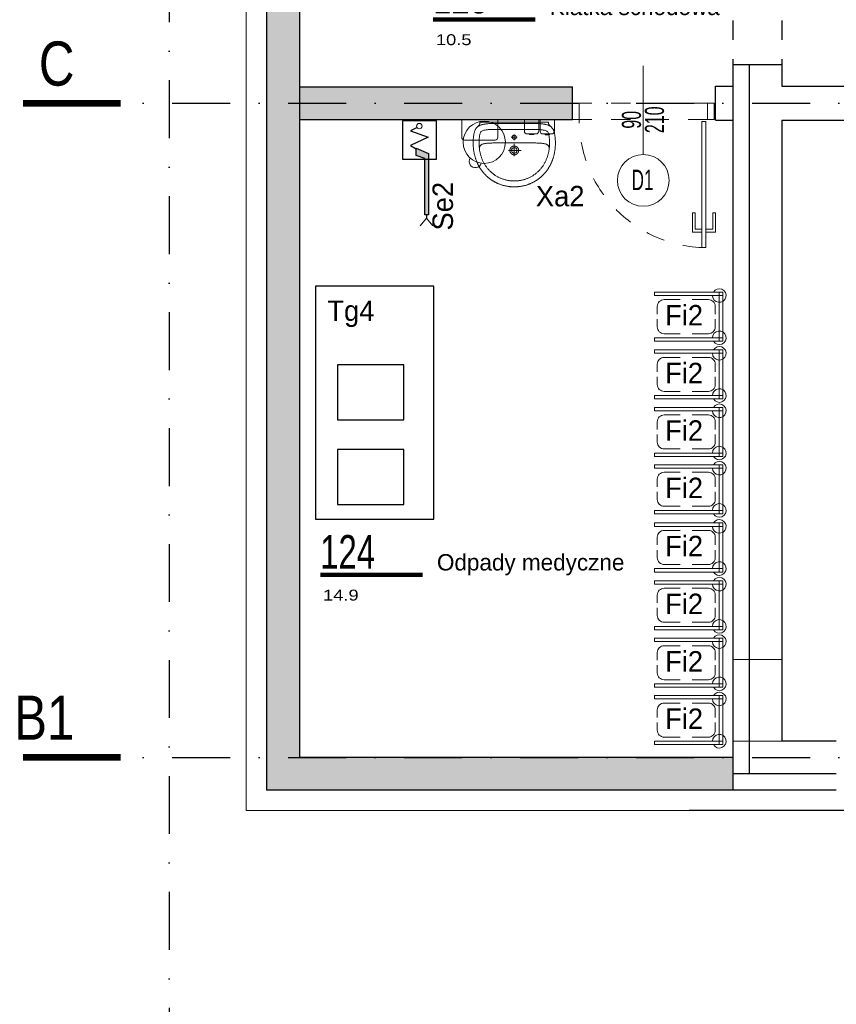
# Model space of a CAD drawing. Header units: millimetres. Extents: x 14495 to 271441, y -21035 to 2232.
# Tile 130 of 227: x 82246 to 82845, y 134 to 856. Entities that reach past the tile are written whole.
import ezdxf
from ezdxf.enums import TextEntityAlignment as Align

# ---------------------------------------------------------------- set-up
doc = ezdxf.new("R2010")
doc.units = ezdxf.units.MM
doc.linetypes.add('DASHDOT', pattern=[1, 0.5, -0.25, 0, -0.25])
doc.linetypes.add('DASHED', pattern=[28.222222, 14.111111, -14.111111])
for name, color, linetype in [('-- TECH  SYMBOLE', 1, 'Continuous'), ('_1_cienkie', 251, 'Continuous'), ('a-cienka', 8, 'Continuous'), ('A-POW-NR', 1, 'Continuous'), ('a_HATCH', 9, 'Continuous'), ('A_OSIE', 252, 'DASHDOT'), ('A_PROJEKTOWANE', 3, 'Continuous'), ('TECH Sprzęt', 1, 'Continuous')]:
    doc.layers.add(name, color=color, linetype=linetype)
for name, color, linetype, lineweight in [('03', 2, 'Continuous', 13), ('A_ARMATURA', 2, 'Continuous', 5), ('A_L_CIENKA', 251, 'Continuous', 5), ('A_Stolarka_drzwi', 1, 'Continuous', 9), ('M_drzwi', 1, 'Continuous', 5)]:
    doc.layers.add(name, color=color, linetype=linetype, lineweight=lineweight)
doc.layers.add('A-POW', color=2, linetype='Continuous', plot=False)
doc.styles.add('arial-tab', font='arial.ttf')
doc.styles.add('ARIAL1_2', font='arial.ttf', dxfattribs={"width": 1.2})
doc.styles.add('arialce', font='ARIALN.TTF')
doc.styles.add('cent', font='swissel.ttf')
doc.styles.add('cg', font='GOTHIC.TTF')
doc.styles.add('ROMANS', font='romans', dxfattribs={"width": 0.6})
doc.styles.add('switz721ltexbt', font='swissel.ttf')

# ---------------------------------------------------------------- blocks, each defined once
blk = doc.blocks.new('OSS2')
at = {"linetype": 'Continuous', "const_width": 5}
blk.add_lwpolyline([(-71.57, 0), (0, 0)], dxfattribs=at)
at = {"style": 'cent'}
blk.add_attdef('01', (-80.01, 12.93), '', height=32.4, dxfattribs=at)
blk = doc.blocks.new('DRZWI Z OSCIEZNICA NIEOKALAJACA 90')
at = {"linetype": 'DASHED'}
for p, q in [((-12, 5), (-12, 99)), ((0, 5), (0, 99))]:
    blk.add_line(p, q, dxfattribs=at)
at = {"ltscale": 0.05}
blk.add_line((-39.5, 52), (25.59, 52), dxfattribs=at)
for points in [[(-12, 99), (-12, 104), (0, 104), (0, 99)], [(93.91, 9.01), (1.43, 9.01), (1.43, 6.01), (93.91, 6.01)], [(-12, 0), (-12, 5), (0, 5), (0, 0)]]:
    blk.add_lwpolyline(points, close=True)
for points in [[(82.48, 9.01), (82.48, 16.01), (68.48, 16.01), (68.48, 14.01), (80.48, 14.01), (80.48, 9.01)], [(82.48, 6.01), (82.48, -0.99), (68.48, -0.99), (68.48, 1.01), (80.48, 1.01), (80.48, 6.01)]]:
    blk.add_lwpolyline(points)
at = {"linetype": 'DASHED'}
blk.add_arc((0, 5), 94, 2.44751, 90, dxfattribs=at)
blk = doc.blocks.new('POW')
at = {"const_width": 5}
blk.add_lwpolyline([(125.3, 0), (0, 0)], dxfattribs=at)
at = {"style": 'switz721ltexbt'}
blk.add_attdef('001', (-1.8, 12.3), '', height=41.2, dxfattribs=at)
blk = doc.blocks.new('SSCVCFDSS')
blk.add_line((0, 50.02), (0, 0))
blk.add_circle((0, -19), 19)
at = {"style": 'ROMANS', "text_generation_flag": 4, "width": 0.6}
blk.add_attdef('FD1-8', text='', height=13, rotation=270, dxfattribs=at).set_placement((6.15, 55.19), align=Align.RIGHT)
for tag, p in [('90', (-8.71, 25.47)), ('200', (8.16, 25.47))]:
    blk.add_attdef(tag, text='', height=13, rotation=270, dxfattribs=at).set_placement(p, align=Align.MIDDLE)
blk.add_attdef('AL6C', text='', height=13, dxfattribs=at).set_placement((-0.56, -18.64), align=Align.MIDDLE)
blk = doc.blocks.new('UM')
blk.add_line((-1.45, -10.99), (-1.45, -10.99))
for points in [[(-26.6, -3.18), (-26.24, -2.73), (-25.93, -2.33), (-25.65, -1.94), (-25.43, -1.54), (-25.26, -1.1), (-25.15, -0.6), (-25.12, 0), (0, 0), (25.12, 0), (25.16, -0.59), (25.29, -1.09), (25.48, -1.53), (25.73, -1.93), (26.03, -2.32), (26.37, -2.73), (26.73, -3.17)], [(2.24, -11.07), (-2.12, -11.07)], [(0.07, -13.2), (0.06, -8.97)], [(25.71, -19.02), (25.67, -18.75), (25.61, -18.49), (25.54, -18.24), (25.46, -18), (25.37, -17.78), (25.26, -17.56), (25.14, -17.36), (25, -17.16), (24.84, -16.98), (24.65, -16.8), (24.45, -16.64), (24.22, -16.48), (23.96, -16.34), (23.67, -16.2), (23.36, -16.08), (23.01, -15.96), (22.63, -15.86), (22.22, -15.76), (21.77, -15.67), (21.28, -15.59), (20.75, -15.52), (20.18, -15.45), (19.57, -15.4), (18.92, -15.35), (18.21, -15.31), (17.46, -15.28), (16.67, -15.25), (15.81, -15.23), (14.91, -15.22), (13.95, -15.22), (0.07, -15.22), (-13.82, -15.22), (-14.77, -15.23), (-15.68, -15.24), (-16.53, -15.26), (-17.33, -15.28), (-18.08, -15.31), (-18.78, -15.35), (-19.43, -15.4), (-20.04, -15.46), (-20.61, -15.52), (-21.14, -15.59), (-21.63, -15.67), (-22.08, -15.76), (-22.49, -15.86), (-22.87, -15.97), (-23.21, -16.08), (-23.53, -16.21), (-23.81, -16.35), (-24.07, -16.49), (-24.3, -16.64), (-24.51, -16.81), (-24.69, -16.98), (-24.85, -17.17), (-24.99, -17.36), (-25.11, -17.57), (-25.22, -17.78), (-25.31, -18.01), (-25.39, -18.25), (-25.46, -18.5), (-25.52, -18.76), (-25.56, -19.03)], [(-4.14, -20.69), (5.07, -20.69)], [(0.07, -24.9), (0.07, -15.85)]]:
    blk.add_lwpolyline(points)
for points in [[(-30.11, -15.23), (-30.11, -15.71), (-30.1, -16.2), (-30.08, -16.68), (-30.06, -17.16), (-30.04, -17.64), (-30, -18.11), (-29.97, -18.58), (-29.92, -19.05), (-29.87, -19.52), (-29.82, -19.98), (-29.76, -20.44), (-29.69, -20.9), (-29.62, -21.35), (-29.54, -21.81), (-29.46, -22.25), (-29.38, -22.7), (-29.28, -23.14), (-29.18, -23.58), (-29.08, -24.02), (-28.97, -24.45), (-28.86, -24.88), (-28.74, -25.31), (-28.62, -25.73), (-28.49, -26.15), (-28.35, -26.57), (-28.22, -26.98), (-28.07, -27.39), (-27.92, -27.8), (-27.77, -28.21), (-27.61, -28.61), (-27.45, -29), (-27.28, -29.4), (-27.11, -29.79), (-26.93, -30.17), (-26.75, -30.56), (-26.56, -30.94), (-26.37, -31.31), (-26.18, -31.68), (-25.98, -32.05), (-25.77, -32.42), (-25.56, -32.78), (-25.35, -33.14), (-25.13, -33.49), (-24.91, -33.84), (-24.69, -34.19), (-24.46, -34.53), (-24.22, -34.87), (-23.99, -35.2), (-23.74, -35.54), (-23.5, -35.86), (-23.25, -36.19), (-22.99, -36.5), (-22.74, -36.82), (-22.47, -37.13), (-22.21, -37.44), (-21.94, -37.74), (-21.67, -38.04), (-21.39, -38.33), (-21.11, -38.62), (-20.83, -38.91), (-20.54, -39.19), (-20.25, -39.47), (-19.95, -39.74), (-19.65, -40.01), (-19.35, -40.28), (-19.05, -40.54), (-18.74, -40.8), (-18.43, -41.05), (-18.11, -41.29), (-17.8, -41.54), (-17.47, -41.78), (-17.15, -42.01), (-16.82, -42.24), (-16.49, -42.46), (-16.16, -42.68), (-15.82, -42.9), (-15.48, -43.11), (-15.14, -43.32), (-14.79, -43.52), (-14.45, -43.72), (-14.09, -43.91), (-13.74, -44.09), (-13.38, -44.28), (-13.02, -44.45), (-12.66, -44.63), (-12.3, -44.8), (-11.93, -44.96), (-11.56, -45.12), (-11.19, -45.27), (-10.82, -45.42), (-10.44, -45.56), (-10.06, -45.7), (-9.68, -45.83), (-9.29, -45.96), (-8.91, -46.08), (-8.52, -46.2), (-8.13, -46.31), (-7.74, -46.42), (-7.34, -46.52), (-6.95, -46.62), (-6.55, -46.71), (-6.15, -46.79), (-5.74, -46.87), (-5.34, -46.95), (-4.93, -47.02), (-4.52, -47.08), (-4.11, -47.14), (-3.7, -47.2), (-3.29, -47.24), (-2.87, -47.29), (-2.46, -47.32), (-2.04, -47.35), (-1.62, -47.38), (-1.2, -47.4), (-0.78, -47.41), (-0.35, -47.42), (0.07, -47.42), (0.07, -47.42), (0.5, -47.42), (0.92, -47.41), (1.35, -47.4), (1.77, -47.38), (2.19, -47.35), (2.61, -47.32), (3.02, -47.28), (3.44, -47.24), (3.85, -47.19), (4.26, -47.14), (4.67, -47.08), (5.08, -47.02), (5.49, -46.95), (5.89, -46.87), (6.29, -46.79), (6.69, -46.71), (7.09, -46.61), (7.49, -46.52), (7.88, -46.42), (8.28, -46.31), (8.67, -46.2), (9.06, -46.08), (9.44, -45.96), (9.82, -45.83), (10.21, -45.7), (10.59, -45.56), (10.96, -45.41), (11.34, -45.27), (11.71, -45.11), (12.08, -44.96), (12.44, -44.79), (12.81, -44.62), (13.17, -44.45), (13.53, -44.27), (13.89, -44.09), (14.24, -43.9), (14.59, -43.71), (14.94, -43.51), (15.28, -43.31), (15.63, -43.11), (15.97, -42.9), (16.3, -42.68), (16.64, -42.46), (16.97, -42.24), (17.3, -42.01), (17.62, -41.77), (17.94, -41.53), (18.26, -41.29), (18.57, -41.04), (18.88, -40.79), (19.19, -40.53), (19.5, -40.27), (19.8, -40.01), (20.1, -39.74), (20.39, -39.47), (20.68, -39.19), (20.97, -38.91), (21.25, -38.62), (21.53, -38.33), (21.81, -38.03), (22.08, -37.74), (22.35, -37.43), (22.62, -37.13), (22.88, -36.81), (23.14, -36.5), (23.39, -36.18), (23.64, -35.86), (23.89, -35.53), (24.13, -35.2), (24.37, -34.86), (24.6, -34.52), (24.83, -34.18), (25.06, -33.84), (25.28, -33.48), (25.5, -33.13), (25.71, -32.77), (25.92, -32.41), (26.12, -32.05), (26.32, -31.68), (26.52, -31.31), (26.71, -30.93), (26.89, -30.55), (27.07, -30.17), (27.25, -29.78), (27.42, -29.39), (27.59, -29), (27.75, -28.6), (27.91, -28.2), (28.06, -27.79), (28.21, -27.39), (28.36, -26.98), (28.5, -26.56), (28.63, -26.15), (28.76, -25.72), (28.88, -25.3), (29, -24.87), (29.11, -24.44), (29.22, -24.01), (29.33, -23.57), (29.42, -23.14), (29.52, -22.69), (29.6, -22.25), (29.69, -21.8), (29.76, -21.35), (29.83, -20.89), (29.9, -20.44), (29.96, -19.98), (30.01, -19.51), (30.06, -19.05), (30.11, -18.58), (30.14, -18.11), (30.18, -17.63), (30.2, -17.15), (30.22, -16.67), (30.24, -16.19), (30.25, -15.71), (30.25, -15.22), (30.25, -15.22), (30.24, -14.77), (30.22, -14.2), (30.2, -13.56), (30.16, -12.89), (30.13, -12.23), (30.09, -11.6), (30.04, -11.07), (30, -10.66), (29.93, -10.11), (29.85, -9.59), (29.76, -9.08), (29.67, -8.58), (29.57, -8.11), (29.47, -7.65), (29.35, -7.21), (29.22, -6.79), (29.08, -6.39), (28.93, -6), (28.76, -5.63), (28.58, -5.27), (28.38, -4.93), (28.16, -4.61), (27.93, -4.3), (27.68, -4.01), (27.41, -3.73), (27.12, -3.47), (26.8, -3.22), (26.46, -2.99), (26.1, -2.77), (25.72, -2.56), (25.31, -2.37), (24.87, -2.19), (24.4, -2.03), (23.91, -1.88), (23.38, -1.74), (22.83, -1.62), (22.83, -1.62), (22.38, -1.53), (21.92, -1.44), (21.44, -1.36), (20.95, -1.28), (20.44, -1.2), (19.92, -1.14), (19.38, -1.08), (18.83, -1.04), (18.27, -1), (17.7, -0.98), (17.13, -0.98), (0.07, -0.98), (-16.99, -0.98), (-17.57, -0.99), (-18.14, -1.01), (-18.7, -1.04), (-19.24, -1.09), (-19.78, -1.14), (-20.3, -1.21), (-20.81, -1.28), (-21.31, -1.36), (-21.79, -1.44), (-22.25, -1.53), (-22.69, -1.62), (-23.25, -1.75), (-23.77, -1.88), (-24.27, -2.03), (-24.73, -2.2), (-25.17, -2.38), (-25.58, -2.57), (-25.97, -2.77), (-26.33, -2.99), (-26.66, -3.23), (-26.98, -3.47), (-27.27, -3.74), (-27.54, -4.01), (-27.79, -4.31), (-28.03, -4.62), (-28.24, -4.94), (-28.44, -5.28), (-28.62, -5.63), (-28.79, -6.01), (-28.94, -6.4), (-29.08, -6.8), (-29.21, -7.22), (-29.33, -7.66), (-29.44, -8.12), (-29.54, -8.59), (-29.63, -9.08), (-29.71, -9.59), (-29.79, -10.12), (-29.86, -10.67), (-29.86, -10.67), (-29.9, -11.08), (-29.95, -11.61), (-29.99, -12.23), (-30.02, -12.9), (-30.06, -13.57), (-30.08, -14.21), (-30.1, -14.77)], [(-25.76, -16.8), (-25.72, -17.37), (-25.67, -17.94), (-25.62, -18.5), (-25.56, -19.06), (-25.49, -19.62), (-25.42, -20.18), (-25.34, -20.74), (-25.25, -21.3), (-25.15, -21.8), (-25.03, -22.3), (-24.92, -22.79), (-24.79, -23.27), (-24.66, -23.75), (-24.53, -24.22), (-24.39, -24.7), (-24.24, -25.17), (-24.08, -25.63), (-23.92, -26.1), (-23.75, -26.57), (-23.57, -27.04), (-23.38, -27.51), (-23.19, -27.99), (-22.94, -28.5), (-22.68, -29.01), (-22.42, -29.51), (-22.16, -30), (-21.88, -30.49), (-21.6, -30.98), (-21.31, -31.48), (-21.31, -31.48), (-21, -31.92), (-20.69, -32.36), (-20.38, -32.79), (-20.06, -33.21), (-19.74, -33.62), (-19.41, -34.03), (-19.07, -34.42), (-18.73, -34.82), (-18.37, -35.21), (-18.01, -35.6), (-17.64, -35.98), (-17.25, -36.37), (-16.85, -36.72), (-16.44, -37.07), (-16.03, -37.41), (-15.62, -37.74), (-15.2, -38.07), (-14.77, -38.39), (-14.34, -38.71), (-13.89, -39), (-13.44, -39.28), (-12.99, -39.54), (-12.55, -39.8), (-12.1, -40.05), (-11.65, -40.28), (-11.19, -40.51), (-10.73, -40.74), (-10.26, -40.95), (-9.79, -41.16), (-9.3, -41.37), (-8.81, -41.57), (-8.28, -41.74), (-7.77, -41.9), (-7.25, -42.05), (-6.73, -42.2), (-6.21, -42.34), (-5.68, -42.47), (-5.14, -42.6), (-4.63, -42.68), (-4.12, -42.76), (-3.62, -42.83), (-3.12, -42.89), (-2.62, -42.94), (-2.13, -42.99), (-1.63, -43.02), (-1.13, -43.05), (-0.63, -43.07), (-0.13, -43.08), (0.38, -43.09), (0.89, -43.09), (1.41, -43.08), (1.97, -43.03), (2.53, -42.98), (3.08, -42.92), (3.63, -42.85), (4.18, -42.77), (4.73, -42.69), (5.29, -42.6), (5.81, -42.47), (6.33, -42.34), (6.84, -42.2), (7.34, -42.06), (7.83, -41.91), (8.32, -41.75), (8.81, -41.58), (9.3, -41.4), (9.79, -41.21), (10.27, -41.01), (10.76, -40.81), (11.26, -40.59), (11.73, -40.34), (12.2, -40.08), (12.66, -39.82), (13.12, -39.56), (13.58, -39.28), (14.03, -39), (14.48, -38.71), (14.91, -38.39), (15.33, -38.07), (15.74, -37.75), (16.14, -37.42), (16.54, -37.09), (16.92, -36.75), (17.3, -36.41), (17.68, -36.05), (18.05, -35.69), (18.42, -35.32), (18.78, -34.94), (19.15, -34.55), (19.5, -34.12), (19.84, -33.69), (20.17, -33.26), (20.5, -32.82), (20.82, -32.38), (21.14, -31.93), (21.45, -31.47), (21.72, -31.02), (21.98, -30.56), (22.23, -30.11), (22.47, -29.66), (22.71, -29.21), (22.93, -28.75), (23.15, -28.29), (23.36, -27.83), (23.56, -27.37), (23.76, -26.89), (23.95, -26.42), (24.14, -25.93), (24.33, -25.43), (24.47, -24.96), (24.61, -24.49), (24.74, -24.01), (24.86, -23.54), (24.98, -23.07), (25.09, -22.59), (25.2, -22.11), (25.3, -21.64), (25.39, -21.16), (25.48, -20.68), (25.55, -20.2), (25.62, -19.72), (25.69, -19.24), (25.75, -18.76), (25.79, -18.27), (25.84, -17.79), (25.87, -17.3), (25.9, -16.82), (25.92, -16.33), (25.93, -15.84), (25.93, -15.35), (25.93, -14.85), (25.91, -14.36), (25.89, -13.84), (25.87, -13.32), (25.84, -12.79), (25.81, -12.27), (25.77, -11.75), (25.72, -11.23), (25.66, -10.72), (25.59, -10.2), (25.5, -9.69), (25.4, -9.17), (25.27, -8.67), (25.13, -8.16), (24.89, -7.57), (24.62, -7.11), (24.3, -6.76), (23.92, -6.48), (23.47, -6.27), (22.94, -6.09), (22.31, -5.92), (21.8, -5.81), (21.28, -5.71), (20.77, -5.61), (20.25, -5.53), (19.73, -5.46), (19.21, -5.4), (18.69, -5.35), (18.17, -5.32), (17.64, -5.3), (17.12, -5.29), (-17.15, -5.29), (-17.66, -5.31), (-18.17, -5.33), (-18.67, -5.37), (-19.18, -5.42), (-19.68, -5.48), (-20.18, -5.55), (-20.68, -5.63), (-21.18, -5.72), (-21.68, -5.82), (-22.18, -5.92), (-22.8, -6.09), (-23.33, -6.27), (-23.78, -6.49), (-24.16, -6.76), (-24.48, -7.12), (-24.76, -7.58), (-24.99, -8.17), (-25.13, -8.65), (-25.25, -9.14), (-25.35, -9.63), (-25.44, -10.13), (-25.51, -10.62), (-25.57, -11.12), (-25.62, -11.63), (-25.66, -12.13), (-25.7, -12.63), (-25.73, -13.14), (-25.75, -13.64), (-25.77, -14.14), (-25.78, -14.64), (-25.78, -14.64)], [(-1.45, -10.99), (-1.45, -10.97), (-1.45, -10.95), (-1.45, -10.93), (-1.45, -10.92), (-1.45, -10.9), (-1.45, -10.88), (-1.44, -10.86), (-1.44, -10.84), (-1.44, -10.82), (-1.44, -10.8), (-1.44, -10.78), (-1.43, -10.76), (-1.43, -10.74), (-1.43, -10.72), (-1.42, -10.7), (-1.42, -10.68), (-1.41, -10.66), (-1.41, -10.64), (-1.4, -10.62), (-1.4, -10.6), (-1.39, -10.58), (-1.39, -10.57), (-1.38, -10.55), (-1.38, -10.53), (-1.37, -10.51), (-1.36, -10.49), (-1.36, -10.47), (-1.35, -10.45), (-1.34, -10.43), (-1.34, -10.42), (-1.33, -10.4), (-1.32, -10.38), (-1.31, -10.36), (-1.3, -10.34), (-1.3, -10.33), (-1.29, -10.31), (-1.28, -10.29), (-1.27, -10.27), (-1.26, -10.26), (-1.25, -10.24), (-1.24, -10.22), (-1.23, -10.21), (-1.22, -10.19), (-1.21, -10.17), (-1.2, -10.16), (-1.19, -10.14), (-1.18, -10.12), (-1.16, -10.11), (-1.15, -10.09), (-1.14, -10.08), (-1.13, -10.06), (-1.12, -10.04), (-1.1, -10.03), (-1.09, -10.01), (-1.08, -10), (-1.06, -9.98), (-1.05, -9.97), (-1.04, -9.95), (-1.02, -9.94), (-1.01, -9.93), (-1, -9.91), (-0.98, -9.9), (-0.97, -9.89), (-0.95, -9.87), (-0.94, -9.86), (-0.92, -9.85), (-0.91, -9.83), (-0.89, -9.82), (-0.88, -9.81), (-0.86, -9.8), (-0.85, -9.78), (-0.83, -9.77), (-0.81, -9.76), (-0.8, -9.75), (-0.78, -9.74), (-0.77, -9.73), (-0.75, -9.72), (-0.73, -9.71), (-0.72, -9.7), (-0.7, -9.69), (-0.68, -9.68), (-0.66, -9.67), (-0.65, -9.66), (-0.63, -9.65), (-0.61, -9.64), (-0.59, -9.63), (-0.58, -9.62), (-0.56, -9.61), (-0.54, -9.61), (-0.52, -9.6), (-0.5, -9.59), (-0.48, -9.58), (-0.47, -9.58), (-0.45, -9.57), (-0.43, -9.56), (-0.41, -9.56), (-0.39, -9.55), (-0.37, -9.55), (-0.35, -9.54), (-0.33, -9.54), (-0.32, -9.53), (-0.3, -9.53), (-0.28, -9.52), (-0.26, -9.52), (-0.24, -9.51), (-0.22, -9.51), (-0.2, -9.51), (-0.18, -9.5), (-0.16, -9.5), (-0.14, -9.5), (-0.12, -9.49), (-0.1, -9.49), (-0.08, -9.49), (-0.06, -9.49), (-0.04, -9.49), (-0.02, -9.49), (0, -9.48), (0.02, -9.48), (0.04, -9.48), (0.06, -9.48), (0.08, -9.48), (0.1, -9.48), (0.12, -9.48), (0.14, -9.49), (0.15, -9.49), (0.17, -9.49), (0.19, -9.49), (0.21, -9.49), (0.23, -9.49), (0.25, -9.5), (0.27, -9.5), (0.29, -9.5), (0.31, -9.5), (0.33, -9.51), (0.35, -9.51), (0.37, -9.52), (0.39, -9.52), (0.41, -9.52), (0.43, -9.53), (0.45, -9.53), (0.47, -9.54), (0.48, -9.54), (0.5, -9.55), (0.52, -9.56), (0.54, -9.56), (0.56, -9.57), (0.58, -9.58), (0.6, -9.58), (0.62, -9.59), (0.63, -9.6), (0.65, -9.6), (0.67, -9.61), (0.69, -9.62), (0.71, -9.63), (0.72, -9.64), (0.74, -9.65), (0.76, -9.66), (0.78, -9.67), (0.79, -9.67), (0.81, -9.68), (0.83, -9.69), (0.84, -9.7), (0.86, -9.71), (0.88, -9.73), (0.89, -9.74), (0.91, -9.75), (0.93, -9.76), (0.94, -9.77), (0.96, -9.78), (0.98, -9.79), (0.99, -9.81), (1.01, -9.82), (1.02, -9.83), (1.04, -9.84), (1.05, -9.86), (1.07, -9.87), (1.08, -9.88), (1.1, -9.9), (1.11, -9.91), (1.12, -9.92), (1.14, -9.94), (1.15, -9.95), (1.16, -9.97), (1.18, -9.98), (1.19, -10), (1.2, -10.01), (1.22, -10.03), (1.23, -10.04), (1.24, -10.06), (1.25, -10.07), (1.27, -10.09), (1.28, -10.1), (1.29, -10.12), (1.3, -10.14), (1.31, -10.15), (1.32, -10.17), (1.33, -10.19), (1.34, -10.2), (1.35, -10.22), (1.36, -10.24), (1.37, -10.25), (1.38, -10.27), (1.39, -10.29), (1.4, -10.31), (1.41, -10.32), (1.42, -10.34), (1.43, -10.36), (1.44, -10.38), (1.44, -10.39), (1.45, -10.41), (1.46, -10.43), (1.47, -10.45), (1.47, -10.47), (1.48, -10.49), (1.49, -10.51), (1.49, -10.52), (1.5, -10.54), (1.5, -10.56), (1.51, -10.58), (1.52, -10.6), (1.52, -10.62), (1.52, -10.64), (1.53, -10.66), (1.53, -10.68), (1.54, -10.7), (1.54, -10.72), (1.54, -10.73), (1.55, -10.75), (1.55, -10.77), (1.55, -10.79), (1.56, -10.81), (1.56, -10.83), (1.56, -10.85), (1.56, -10.87), (1.56, -10.89), (1.56, -10.91), (1.57, -10.93), (1.57, -10.95), (1.57, -10.97), (1.57, -10.99), (1.57, -11.01), (1.57, -11.03), (1.57, -11.05), (1.57, -11.07), (1.56, -11.09), (1.56, -11.11), (1.56, -11.13), (1.56, -11.15), (1.56, -11.17), (1.55, -11.19), (1.55, -11.21), (1.55, -11.23), (1.55, -11.25), (1.54, -11.26), (1.54, -11.28), (1.53, -11.3), (1.53, -11.32), (1.53, -11.34), (1.52, -11.36), (1.52, -11.38), (1.51, -11.4), (1.51, -11.42), (1.5, -11.44), (1.49, -11.46), (1.49, -11.48), (1.48, -11.49), (1.47, -11.51), (1.47, -11.53), (1.46, -11.55), (1.45, -11.57), (1.45, -11.59), (1.44, -11.6), (1.43, -11.62), (1.42, -11.64), (1.41, -11.66), (1.4, -11.68), (1.39, -11.69), (1.39, -11.71), (1.38, -11.73), (1.37, -11.74), (1.36, -11.76), (1.35, -11.78), (1.34, -11.8), (1.32, -11.81), (1.31, -11.83), (1.3, -11.84), (1.29, -11.86), (1.28, -11.88), (1.27, -11.89), (1.26, -11.91), (1.24, -11.92), (1.23, -11.94), (1.22, -11.96), (1.21, -11.97), (1.19, -11.99), (1.18, -12), (1.17, -12.01), (1.15, -12.03), (1.14, -12.04), (1.13, -12.06), (1.11, -12.07), (1.1, -12.09), (1.08, -12.1), (1.07, -12.11), (1.05, -12.13), (1.04, -12.14), (1.02, -12.15), (1.01, -12.16), (0.99, -12.18), (0.98, -12.19), (0.96, -12.2), (0.95, -12.21), (0.93, -12.22), (0.91, -12.23), (0.9, -12.25), (0.88, -12.26), (0.87, -12.27), (0.85, -12.28), (0.83, -12.29), (0.81, -12.3), (0.8, -12.31), (0.78, -12.32), (0.76, -12.33), (0.75, -12.34), (0.73, -12.34), (0.71, -12.35), (0.69, -12.36), (0.67, -12.37), (0.66, -12.38), (0.64, -12.39), (0.62, -12.39), (0.6, -12.4), (0.58, -12.41), (0.56, -12.41), (0.55, -12.42), (0.53, -12.43), (0.51, -12.43), (0.49, -12.44), (0.47, -12.44), (0.45, -12.45), (0.43, -12.45), (0.41, -12.46), (0.39, -12.46), (0.37, -12.47), (0.35, -12.47), (0.34, -12.48), (0.32, -12.48), (0.3, -12.48), (0.28, -12.49), (0.26, -12.49), (0.24, -12.49), (0.22, -12.49), (0.2, -12.49), (0.18, -12.5), (0.16, -12.5), (0.14, -12.5), (0.12, -12.5), (0.1, -12.5), (0.08, -12.5), (0.06, -12.5), (0.04, -12.5), (0.02, -12.5), (0, -12.5), (-0.02, -12.5), (-0.04, -12.5), (-0.06, -12.5), (-0.08, -12.49), (-0.1, -12.49), (-0.12, -12.49), (-0.14, -12.49), (-0.16, -12.49), (-0.18, -12.48), (-0.2, -12.48), (-0.21, -12.48), (-0.23, -12.47), (-0.25, -12.47), (-0.27, -12.46), (-0.29, -12.46), (-0.31, -12.46), (-0.33, -12.45), (-0.35, -12.44), (-0.37, -12.44), (-0.39, -12.43), (-0.41, -12.43), (-0.42, -12.42), (-0.44, -12.42), (-0.46, -12.41), (-0.48, -12.4), (-0.5, -12.39), (-0.52, -12.39), (-0.54, -12.38), (-0.55, -12.37), (-0.57, -12.36), (-0.59, -12.35), (-0.61, -12.35), (-0.62, -12.34), (-0.64, -12.33), (-0.66, -12.32), (-0.68, -12.31), (-0.69, -12.3), (-0.71, -12.29), (-0.73, -12.28), (-0.75, -12.27), (-0.76, -12.26), (-0.78, -12.25), (-0.79, -12.24), (-0.81, -12.23), (-0.83, -12.21), (-0.84, -12.2), (-0.86, -12.19), (-0.87, -12.18), (-0.89, -12.17), (-0.9, -12.15), (-0.92, -12.14), (-0.94, -12.13), (-0.95, -12.11), (-0.96, -12.1), (-0.98, -12.09), (-0.99, -12.07), (-1.01, -12.06), (-1.02, -12.05), (-1.03, -12.03), (-1.05, -12.02), (-1.06, -12), (-1.07, -11.99), (-1.09, -11.97), (-1.1, -11.96), (-1.11, -11.94), (-1.13, -11.93), (-1.14, -11.91), (-1.15, -11.9), (-1.16, -11.88), (-1.17, -11.86), (-1.18, -11.85), (-1.2, -11.83), (-1.21, -11.82), (-1.22, -11.8), (-1.23, -11.78), (-1.24, -11.77), (-1.25, -11.75), (-1.26, -11.73), (-1.27, -11.71), (-1.28, -11.7), (-1.29, -11.68), (-1.29, -11.66), (-1.3, -11.64), (-1.31, -11.63), (-1.32, -11.61), (-1.33, -11.59), (-1.33, -11.57), (-1.34, -11.55), (-1.35, -11.53), (-1.36, -11.52), (-1.36, -11.5), (-1.37, -11.48), (-1.38, -11.46), (-1.38, -11.44), (-1.39, -11.42), (-1.39, -11.4), (-1.4, -11.38), (-1.4, -11.37), (-1.41, -11.35), (-1.41, -11.33), (-1.42, -11.31), (-1.42, -11.29), (-1.43, -11.27), (-1.43, -11.25), (-1.43, -11.23), (-1.43, -11.21), (-1.44, -11.19), (-1.44, -11.17), (-1.44, -11.15), (-1.44, -11.13), (-1.45, -11.11), (-1.45, -11.09), (-1.45, -11.07), (-1.45, -11.05), (-1.45, -11.03), (-1.45, -11.01), (-1.45, -10.99)], [(-3.16, -20.68), (-3.16, -20.65), (-3.16, -20.62), (-3.16, -20.59), (-3.16, -20.56), (-3.16, -20.53), (-3.16, -20.5), (-3.15, -20.47), (-3.15, -20.44), (-3.15, -20.41), (-3.15, -20.39), (-3.15, -20.36), (-3.14, -20.33), (-3.14, -20.3), (-3.14, -20.27), (-3.13, -20.24), (-3.13, -20.21), (-3.12, -20.18), (-3.12, -20.16), (-3.12, -20.13), (-3.11, -20.1), (-3.1, -20.07), (-3.1, -20.04), (-3.09, -20.01), (-3.09, -19.99), (-3.08, -19.96), (-3.07, -19.93), (-3.07, -19.9), (-3.06, -19.87), (-3.05, -19.85), (-3.05, -19.82), (-3.04, -19.79), (-3.03, -19.76), (-3.02, -19.73), (-3.01, -19.71), (-3, -19.68), (-3, -19.65), (-2.99, -19.62), (-2.98, -19.6), (-2.97, -19.57), (-2.96, -19.54), (-2.95, -19.51), (-2.94, -19.49), (-2.93, -19.46), (-2.92, -19.43), (-2.9, -19.41), (-2.89, -19.38), (-2.88, -19.35), (-2.87, -19.33), (-2.86, -19.3), (-2.84, -19.28), (-2.83, -19.25), (-2.82, -19.22), (-2.81, -19.2), (-2.79, -19.17), (-2.78, -19.15), (-2.77, -19.12), (-2.75, -19.1), (-2.74, -19.07), (-2.72, -19.05), (-2.71, -19.02), (-2.69, -19), (-2.68, -18.97), (-2.66, -18.95), (-2.65, -18.92), (-2.63, -18.9), (-2.62, -18.87), (-2.6, -18.85), (-2.58, -18.83), (-2.57, -18.8), (-2.55, -18.78), (-2.53, -18.75), (-2.52, -18.73), (-2.5, -18.71), (-2.48, -18.69), (-2.46, -18.66), (-2.44, -18.64), (-2.43, -18.62), (-2.41, -18.6), (-2.39, -18.57), (-2.37, -18.55), (-2.35, -18.53), (-2.33, -18.51), (-2.31, -18.49), (-2.29, -18.47), (-2.27, -18.44), (-2.25, -18.42), (-2.23, -18.4), (-2.21, -18.38), (-2.19, -18.36), (-2.17, -18.34), (-2.15, -18.32), (-2.13, -18.3), (-2.11, -18.28), (-2.09, -18.26), (-2.06, -18.24), (-2.04, -18.22), (-2.02, -18.21), (-2, -18.19), (-1.98, -18.17), (-1.95, -18.15), (-1.93, -18.13), (-1.91, -18.11), (-1.88, -18.1), (-1.86, -18.08), (-1.84, -18.06), (-1.82, -18.05), (-1.79, -18.03), (-1.77, -18.01), (-1.74, -18), (-1.72, -17.98), (-1.7, -17.96), (-1.67, -17.95), (-1.65, -17.93), (-1.62, -17.92), (-1.6, -17.9), (-1.57, -17.89), (-1.55, -17.87), (-1.52, -17.86), (-1.5, -17.84), (-1.47, -17.83), (-1.45, -17.82), (-1.42, -17.8), (-1.4, -17.79), (-1.37, -17.78), (-1.34, -17.76), (-1.32, -17.75), (-1.29, -17.74), (-1.27, -17.73), (-1.24, -17.72), (-1.21, -17.7), (-1.19, -17.69), (-1.16, -17.68), (-1.13, -17.67), (-1.11, -17.66), (-1.08, -17.65), (-1.05, -17.64), (-1.02, -17.63), (-1, -17.62), (-0.97, -17.61), (-0.94, -17.6), (-0.91, -17.59), (-0.89, -17.58), (-0.86, -17.57), (-0.83, -17.57), (-0.8, -17.56), (-0.78, -17.55), (-0.75, -17.54), (-0.72, -17.54), (-0.69, -17.53), (-0.66, -17.52), (-0.64, -17.52), (-0.61, -17.51), (-0.58, -17.5), (-0.55, -17.5), (-0.52, -17.49), (-0.49, -17.49), (-0.46, -17.48), (-0.44, -17.48), (-0.41, -17.47), (-0.38, -17.47), (-0.35, -17.47), (-0.32, -17.46), (-0.29, -17.46), (-0.26, -17.45), (-0.24, -17.45), (-0.21, -17.45), (-0.18, -17.45), (-0.15, -17.44), (-0.12, -17.44), (-0.09, -17.44), (-0.06, -17.44), (-0.03, -17.44), (0, -17.44), (0.02, -17.44), (0.05, -17.44), (0.08, -17.44), (0.11, -17.44), (0.14, -17.44), (0.17, -17.44), (0.2, -17.44), (0.23, -17.44), (0.26, -17.44), (0.29, -17.44), (0.31, -17.45), (0.34, -17.45), (0.37, -17.45), (0.4, -17.45), (0.43, -17.46), (0.46, -17.46), (0.49, -17.46), (0.52, -17.47), (0.54, -17.47), (0.57, -17.48), (0.6, -17.48), (0.63, -17.49), (0.66, -17.49), (0.69, -17.5), (0.72, -17.5), (0.74, -17.51), (0.77, -17.51), (0.8, -17.52), (0.83, -17.53), (0.86, -17.53), (0.88, -17.54), (0.91, -17.55), (0.94, -17.56), (0.97, -17.56), (1, -17.57), (1.02, -17.58), (1.05, -17.59), (1.08, -17.6), (1.11, -17.61), (1.13, -17.62), (1.16, -17.63), (1.19, -17.64), (1.22, -17.65), (1.24, -17.66), (1.27, -17.67), (1.3, -17.68), (1.32, -17.69), (1.35, -17.7), (1.38, -17.71), (1.4, -17.72), (1.43, -17.74), (1.45, -17.75), (1.48, -17.76), (1.51, -17.77), (1.53, -17.79), (1.56, -17.8), (1.58, -17.81), (1.61, -17.83), (1.64, -17.84), (1.66, -17.85), (1.69, -17.87), (1.71, -17.88), (1.74, -17.9), (1.76, -17.91), (1.78, -17.93), (1.81, -17.94), (1.83, -17.96), (1.86, -17.97), (1.88, -17.99), (1.91, -18.01), (1.93, -18.02), (1.95, -18.04), (1.98, -18.06), (2, -18.07), (2.02, -18.09), (2.05, -18.11), (2.07, -18.13), (2.09, -18.15), (2.11, -18.16), (2.14, -18.18), (2.16, -18.2), (2.18, -18.22), (2.2, -18.24), (2.22, -18.26), (2.25, -18.28), (2.27, -18.3), (2.29, -18.32), (2.31, -18.34), (2.33, -18.36), (2.35, -18.38), (2.37, -18.4), (2.39, -18.42), (2.41, -18.44), (2.43, -18.46), (2.45, -18.48), (2.47, -18.5), (2.49, -18.52), (2.51, -18.54), (2.53, -18.57), (2.55, -18.59), (2.57, -18.61), (2.58, -18.63), (2.6, -18.66), (2.62, -18.68), (2.64, -18.7), (2.65, -18.72), (2.67, -18.75), (2.69, -18.77), (2.71, -18.79), (2.72, -18.82), (2.74, -18.84), (2.76, -18.87), (2.77, -18.89), (2.79, -18.91), (2.8, -18.94), (2.82, -18.96), (2.83, -18.99), (2.85, -19.01), (2.86, -19.04), (2.88, -19.06), (2.89, -19.09), (2.91, -19.11), (2.92, -19.14), (2.93, -19.16), (2.95, -19.19), (2.96, -19.22), (2.97, -19.24), (2.99, -19.27), (3, -19.29), (3.01, -19.32), (3.02, -19.35), (3.03, -19.37), (3.05, -19.4), (3.06, -19.43), (3.07, -19.45), (3.08, -19.48), (3.09, -19.51), (3.1, -19.53), (3.11, -19.56), (3.12, -19.59), (3.13, -19.62), (3.14, -19.64), (3.15, -19.67), (3.16, -19.7), (3.16, -19.73), (3.17, -19.75), (3.18, -19.78), (3.19, -19.81), (3.2, -19.84), (3.2, -19.86), (3.21, -19.89), (3.22, -19.92), (3.22, -19.95), (3.23, -19.98), (3.24, -20.01), (3.24, -20.03), (3.25, -20.06), (3.25, -20.09), (3.26, -20.12), (3.26, -20.15), (3.27, -20.18), (3.27, -20.2), (3.28, -20.23), (3.28, -20.26), (3.28, -20.29), (3.29, -20.32), (3.29, -20.35), (3.29, -20.38), (3.3, -20.41), (3.3, -20.43), (3.3, -20.46), (3.3, -20.49), (3.3, -20.52), (3.3, -20.55), (3.3, -20.58), (3.31, -20.61), (3.31, -20.64), (3.31, -20.67), (3.31, -20.7), (3.31, -20.72), (3.3, -20.75), (3.3, -20.78), (3.3, -20.81), (3.3, -20.84), (3.3, -20.87), (3.3, -20.9), (3.3, -20.93), (3.29, -20.96), (3.29, -20.98), (3.29, -21.01), (3.28, -21.04), (3.28, -21.07), (3.28, -21.1), (3.27, -21.13), (3.27, -21.16), (3.26, -21.19), (3.26, -21.21), (3.26, -21.24), (3.25, -21.27), (3.24, -21.3), (3.24, -21.33), (3.23, -21.36), (3.23, -21.38), (3.22, -21.41), (3.21, -21.44), (3.21, -21.47), (3.2, -21.5), (3.19, -21.52), (3.18, -21.55), (3.18, -21.58), (3.17, -21.61), (3.16, -21.64), (3.15, -21.66), (3.14, -21.69), (3.13, -21.72), (3.12, -21.75), (3.11, -21.77), (3.1, -21.8), (3.09, -21.83), (3.08, -21.85), (3.07, -21.88), (3.06, -21.91), (3.05, -21.93), (3.04, -21.96), (3.03, -21.99), (3.01, -22.01), (3, -22.04), (2.99, -22.07), (2.98, -22.09), (2.96, -22.12), (2.95, -22.14), (2.94, -22.17), (2.92, -22.2), (2.91, -22.22), (2.9, -22.25), (2.88, -22.27), (2.87, -22.3), (2.85, -22.32), (2.84, -22.35), (2.82, -22.37), (2.81, -22.4), (2.79, -22.42), (2.78, -22.44), (2.76, -22.47), (2.74, -22.49), (2.73, -22.52), (2.71, -22.54), (2.69, -22.56), (2.68, -22.59), (2.66, -22.61), (2.64, -22.63), (2.63, -22.66), (2.61, -22.68), (2.59, -22.7), (2.57, -22.72), (2.55, -22.75), (2.53, -22.77), (2.51, -22.79), (2.5, -22.81), (2.48, -22.83), (2.46, -22.85), (2.44, -22.88), (2.42, -22.9), (2.4, -22.92), (2.38, -22.94), (2.36, -22.96), (2.34, -22.98), (2.32, -23), (2.29, -23.02), (2.27, -23.04), (2.25, -23.06), (2.23, -23.08), (2.21, -23.1), (2.19, -23.12), (2.17, -23.14), (2.14, -23.15), (2.12, -23.17), (2.1, -23.19), (2.08, -23.21), (2.05, -23.23), (2.03, -23.24), (2.01, -23.26), (1.98, -23.28), (1.96, -23.3), (1.94, -23.31), (1.91, -23.33), (1.89, -23.35), (1.87, -23.36), (1.84, -23.38), (1.82, -23.39), (1.79, -23.41), (1.77, -23.42), (1.74, -23.44), (1.72, -23.45), (1.69, -23.47), (1.67, -23.48), (1.64, -23.5), (1.62, -23.51), (1.59, -23.52), (1.57, -23.54), (1.54, -23.55), (1.51, -23.56), (1.49, -23.58), (1.46, -23.59), (1.44, -23.6), (1.41, -23.61), (1.38, -23.63), (1.36, -23.64), (1.33, -23.65), (1.3, -23.66), (1.28, -23.67), (1.25, -23.68), (1.22, -23.69), (1.2, -23.7), (1.17, -23.71), (1.14, -23.72), (1.11, -23.73), (1.09, -23.74), (1.06, -23.75), (1.03, -23.76), (1, -23.77), (0.98, -23.78), (0.95, -23.78), (0.92, -23.79), (0.89, -23.8), (0.86, -23.81), (0.84, -23.81), (0.81, -23.82), (0.78, -23.83), (0.75, -23.83), (0.72, -23.84), (0.7, -23.84), (0.67, -23.85), (0.64, -23.85), (0.61, -23.86), (0.58, -23.86), (0.55, -23.87), (0.52, -23.87), (0.5, -23.88), (0.47, -23.88), (0.44, -23.88), (0.41, -23.89), (0.38, -23.89), (0.35, -23.89), (0.32, -23.89), (0.29, -23.9), (0.27, -23.9), (0.24, -23.9), (0.21, -23.9), (0.18, -23.9), (0.15, -23.9), (0.12, -23.9), (0.09, -23.9), (0.06, -23.9), (0.03, -23.9), (0, -23.9), (-0.02, -23.9), (-0.05, -23.9), (-0.08, -23.9), (-0.11, -23.9), (-0.14, -23.9), (-0.17, -23.9), (-0.2, -23.89), (-0.23, -23.89), (-0.26, -23.89), (-0.28, -23.88), (-0.31, -23.88), (-0.34, -23.88), (-0.37, -23.87), (-0.4, -23.87), (-0.43, -23.87), (-0.46, -23.86), (-0.48, -23.86), (-0.51, -23.85), (-0.54, -23.85), (-0.57, -23.84), (-0.6, -23.83), (-0.63, -23.83), (-0.65, -23.82), (-0.68, -23.81), (-0.71, -23.81), (-0.74, -23.8), (-0.77, -23.79), (-0.79, -23.79), (-0.82, -23.78), (-0.85, -23.77), (-0.88, -23.76), (-0.91, -23.75), (-0.93, -23.74), (-0.96, -23.73), (-0.99, -23.73), (-1.02, -23.72), (-1.04, -23.71), (-1.07, -23.7), (-1.1, -23.69), (-1.12, -23.67), (-1.15, -23.66), (-1.18, -23.65), (-1.2, -23.64), (-1.23, -23.63), (-1.26, -23.62), (-1.28, -23.61), (-1.31, -23.59), (-1.34, -23.58), (-1.36, -23.57), (-1.39, -23.56), (-1.41, -23.54), (-1.44, -23.53), (-1.46, -23.52), (-1.49, -23.5), (-1.51, -23.49), (-1.54, -23.47), (-1.57, -23.46), (-1.59, -23.44), (-1.61, -23.43), (-1.64, -23.41), (-1.66, -23.4), (-1.69, -23.38), (-1.71, -23.37), (-1.74, -23.35), (-1.76, -23.33), (-1.78, -23.32), (-1.81, -23.3), (-1.83, -23.28), (-1.85, -23.27), (-1.88, -23.25), (-1.9, -23.23), (-1.92, -23.21), (-1.95, -23.2), (-1.97, -23.18), (-1.99, -23.16), (-2.01, -23.14), (-2.04, -23.12), (-2.06, -23.1), (-2.08, -23.08), (-2.1, -23.07), (-2.12, -23.05), (-2.14, -23.03), (-2.16, -23.01), (-2.18, -22.99), (-2.21, -22.97), (-2.23, -22.95), (-2.25, -22.92), (-2.27, -22.9), (-2.29, -22.88), (-2.31, -22.86), (-2.33, -22.84), (-2.34, -22.82), (-2.36, -22.8), (-2.38, -22.77), (-2.4, -22.75), (-2.42, -22.73), (-2.44, -22.71), (-2.46, -22.69), (-2.47, -22.66), (-2.49, -22.64), (-2.51, -22.62), (-2.53, -22.59), (-2.54, -22.57), (-2.56, -22.55), (-2.58, -22.52), (-2.59, -22.5), (-2.61, -22.48), (-2.63, -22.45), (-2.64, -22.43), (-2.66, -22.4), (-2.67, -22.38), (-2.69, -22.35), (-2.7, -22.33), (-2.72, -22.3), (-2.73, -22.28), (-2.75, -22.25), (-2.76, -22.23), (-2.77, -22.2), (-2.79, -22.18), (-2.8, -22.15), (-2.81, -22.13), (-2.83, -22.1), (-2.84, -22.07), (-2.85, -22.05), (-2.87, -22.02), (-2.88, -22), (-2.89, -21.97), (-2.9, -21.94), (-2.91, -21.92), (-2.92, -21.89), (-2.93, -21.86), (-2.94, -21.84), (-2.95, -21.81), (-2.96, -21.78), (-2.97, -21.75), (-2.98, -21.73), (-2.99, -21.7), (-3, -21.67), (-3.01, -21.64), (-3.02, -21.62), (-3.03, -21.59), (-3.04, -21.56), (-3.04, -21.53), (-3.05, -21.51), (-3.06, -21.48), (-3.07, -21.45), (-3.07, -21.42), (-3.08, -21.39), (-3.09, -21.36), (-3.09, -21.34), (-3.1, -21.31), (-3.1, -21.28), (-3.11, -21.25), (-3.11, -21.22), (-3.12, -21.19), (-3.12, -21.17), (-3.13, -21.14), (-3.13, -21.11), (-3.13, -21.08), (-3.14, -21.05), (-3.14, -21.02), (-3.14, -20.99), (-3.15, -20.96), (-3.15, -20.94), (-3.15, -20.91), (-3.15, -20.88), (-3.16, -20.85), (-3.16, -20.82), (-3.16, -20.79), (-3.16, -20.76), (-3.16, -20.73), (-3.16, -20.7), (-3.16, -20.68)], [(-1.91, -20.67), (-1.88, -21.07), (-1.79, -21.42), (-1.64, -21.73), (-1.46, -21.99), (-1.23, -22.21), (-0.97, -22.39), (-0.69, -22.52), (-0.39, -22.6), (-0.08, -22.65), (0.23, -22.65), (0.54, -22.6), (0.84, -22.52), (1.12, -22.38), (1.38, -22.21), (1.6, -21.99), (1.79, -21.73), (1.93, -21.42), (2.02, -21.07), (2.06, -20.67), (2.02, -20.27), (1.93, -19.92), (1.79, -19.62), (1.6, -19.35), (1.38, -19.13), (1.12, -18.96), (0.84, -18.82), (0.54, -18.74), (0.23, -18.69), (-0.08, -18.69), (-0.39, -18.74), (-0.69, -18.83), (-0.97, -18.96), (-1.23, -19.13), (-1.46, -19.35), (-1.64, -19.62), (-1.79, -19.92), (-1.88, -20.28), (-1.91, -20.67)]]:
    blk.add_lwpolyline(points, close=True)
blk = doc.blocks.new('stelaż_do_worków-1')
at = {"color": 1, "lineweight": 0}
for points in [[(0, 15.5), (0, 18), (-50, 18), (-50, 15.5)], [(0, 18), (-2.5, 18), (-2.5, -18), (0, -18)], [(0, -18), (0, -15.5), (-50, -15.5), (-50, -18)]]:
    blk.add_lwpolyline(points, close=True, dxfattribs=at)
at = {"color": 251, "linetype": 'Continuous', "lineweight": 13, "ltscale": 0.5}
for points in [[(-31.2, 12.5), (-43, 12.5, 0.414214), (-48, 7.5), (-48, 1.85)], [(-22.3, 12.5), (-10.5, 12.5, -0.414214), (-5.5, 7.5), (-5.5, 1.85)], [(-48, -1.85), (-48, -7.5, 0.414214), (-43, -12.5), (-31.2, -12.5)], [(-5.5, -1.85), (-5.5, -7.5, -0.414214), (-10.5, -12.5), (-22.3, -12.5)]]:
    blk.add_lwpolyline(points, format="xyb", dxfattribs=at)
at = {"color": 1, "lineweight": 15}
for centre, start, end in [((-2.5, 15.5), 180, 150), ((-2.5, -15.5), 210, 180)]:
    blk.add_arc(centre, 5, start, end, dxfattribs=at)
blk = doc.blocks.new('reczne mycie wózków-z-doz')
at = {"lineweight": 18}
blk.add_hatch(color=8, dxfattribs=at).paths.add_polyline_path([(-20.01, 2.31), (-25.18, 2.31), (-27.59, -3.89), (-68.91, -3.89), (-68.91, -6.64), (-23.8, -6.64)])
at = {"color": 1, "linetype": 'Continuous', "lineweight": -3, "ltscale": 0.3}
for p, q in [((-27.59, -3.89), (-25.18, 2.31)), ((-25.18, 2.31), (-20.01, 2.31)), ((-20.01, 2.31), (-23.8, -6.64)), ((-68.91, -5.27), (-71.32, -5.27)), ((-68.91, -3.89), (-27.59, -3.89)), ((-68.91, -6.64), (-68.91, -3.89)), ((-23.8, -6.64), (-68.91, -6.64))]:
    blk.add_line(p, q, dxfattribs=at)
at = {"color": 1, "linetype": 'Continuous', "ltscale": 0.3}
for p, q in [((-17.94, 6.54), (-20.36, 2.31)), ((-11.74, -6.54), (-17.94, 6.54)), ((-7.26, 6.54), (-11.74, -6.54)), ((-4.72, 1.74), (-7.26, 6.54))]:
    blk.add_line(p, q, dxfattribs=at)
at = {"color": 1, "lineweight": 18}
for q in [(-76.76, -0.62, -3.64), (-76.76, -9.91, -3.64)]:
    blk.add_line((-71.32, -5.27), q, dxfattribs=at)
at = {"color": 1}
blk.add_lwpolyline([(-27.85, -12.51), (0.15, -12.51), (0.15, 12.49), (-27.85, 12.49)], close=True, dxfattribs=at)
at = {"color": 1, "lineweight": 18}
blk.add_circle((-3.74, 0), 2, dxfattribs=at)

msp = doc.modelspace()

# ---------------------------------------------------------------- hatches: boundary and pattern name
at = {"layer": 'a_HATCH', "linetype": 'Continuous', "lineweight": 13}
h = msp.add_hatch(dxfattribs=at)
h.set_pattern_fill('ANSI33', color=256, scale=2, style=0)
h.set_pattern_definition([(45, (955.837, -134.689), (-8.9802561, 8.9802561), []), (45, (964.817, -134.689), (-8.9802561, 8.9802561), [6.35, -3.175])])
h.paths.add_polyline_path([(82769.3, 314.65), (82451.29, 314.74), (82451.29, 782.74), (82651.66, 782.74), (82651.66, 806.74), (82451.29, 806.74), (82451.29, 1459.12), (82769.29, 1459.12), (82769.29, 1483.12), (82451.29, 1483.12), (82451.29, 1754.74), (82769.29, 1754.74), (82769.29, 1778.74), (82427.29, 1778.74), (82427.29, 290.74), (82769.29, 290.74), (82769.29, 314.65)])

# ---------------------------------------------------------------- linework, layer by layer
at = {"layer": '03', "color": 1}
for points in [[(82594.91, 767.77), (82572.41, 767.78, -0.414214), (82570.41, 769.78), (82570.42, 782.78), (82596.92, 782.77), (82596.91, 769.77, -0.414214)], [(82624.95, 772.25), (82618.45, 772.25, -0.414214), (82616.45, 774.25), (82616.45, 782.75), (82626.95, 782.75), (82626.95, 774.25, -0.414214)], [(82636.46, 772.24), (82629.96, 772.24, -0.414214), (82627.96, 774.25), (82627.96, 782.75), (82638.46, 782.74), (82638.46, 774.24, -0.414214)]]:
    msp.add_lwpolyline(points, format="xyb", close=True, dxfattribs=at)
for points in [[(82623.25, 772.25), (82620.15, 772.25), (82620.15, 771.7), (82623.25, 771.7)], [(82634.76, 772.24), (82631.66, 772.24), (82631.66, 771.69), (82634.76, 771.69)]]:
    msp.add_lwpolyline(points, close=True, dxfattribs=at)
msp.add_circle((82586.95, 766.13), 15.5, dxfattribs=at)
msp.add_arc((82580.43, 752.07), 4.56, 146.65356, 343.56, dxfattribs=at)
at = {"layer": '_1_cienkie', "linetype": 'DASHED'}
for p, q in [((82769.45, 940.03), (82769.45, 823.24)), ((82805.29, 940.03), (82805.29, 807.24))]:
    msp.add_line(p, q, dxfattribs=at)
at = {"layer": '_1_cienkie'}
msp.add_line((84901.29, 275.74), (82737.29, 275.74), dxfattribs=at)
at = {"layer": 'a-cienka'}
for p, q in [((82781.29, 823.24), (82781.29, 302.68)), ((82845.29, 302.68), (82769.29, 302.68))]:
    msp.add_line(p, q, dxfattribs=at)
at = {"layer": 'a_HATCH', "linetype": 'Continuous', "lineweight": 15}
for p, q in [((82805.31, 386.68), (82769.32, 386.69)), ((82805.29, 326.68), (82769.3, 326.69))]:
    msp.add_line(p, q, dxfattribs=at)
at = {"layer": 'A_L_CIENKA'}
for p, q in [((82412.29, 275.68), (82412.29, 1793.74)), ((84901.29, 275.68), (82412.29, 275.68))]:
    msp.add_line(p, q, dxfattribs=at)
at = {"layer": 'A_OSIE', "ltscale": 85}
for p, q in [((82355.76, 2088.19), (82355.76, -586.42)), ((82272.89, 794.74), (86478.26, 794.74)), ((82272.89, 314.74), (86478.26, 314.74))]:
    msp.add_line(p, q, dxfattribs=at)
at = {"layer": 'A_PROJEKTOWANE'}
for p, q in [((82427.29, 1778.74), (82427.29, 290.68)), ((82451.29, 1754.74), (82451.29, 314.74)), ((82769.45, 823.24), (82769.29, 290.74)), ((82769.45, 823.24), (82805.29, 823.24)), ((82805.29, 823.24), (82805.29, 807.24)), ((82451.29, 806.74), (82651.66, 806.74)), ((82651.66, 782.74), (82651.66, 806.74)), ((82756.66, 782.24), (82756.66, 807.24)), ((82756.66, 807.24), (82769.45, 807.24)), ((82805.29, 807.24), (83127.39, 807.24)), ((82451.29, 782.74), (82651.66, 782.74)), ((82756.66, 782.24), (82769.44, 782.24)), ((82805.29, 782.24), (83127.39, 782.24)), ((82805.29, 782.24), (82805.29, 326.68)), ((82825.29, 326.68), (82805.29, 326.68)), ((82845.29, 326.68), (82805.29, 326.68)), ((82603.29, 314.74), (82451.29, 314.74)), ((82769.29, 314.74), (82603.29, 314.74)), ((82845.29, 290.68), (82775.79, 290.68))]:
    msp.add_line(p, q, dxfattribs=at)
msp.add_lwpolyline([(82775.79, 290.74), (82427.29, 290.68)], dxfattribs=at)
at = {"layer": 'TECH Sprzęt', "color": 2}
msp.add_lwpolyline([(82550.05, 489.51), (82550.05, 660.51), (82463.05, 660.51), (82463.05, 489.51)], close=True, dxfattribs=at)
at = {"layer": 'TECH Sprzęt'}
for points in [[(82527.92, 562.48), (82527.92, 602.85), (82479.39, 602.85), (82479.39, 562.48)], [(82527.92, 500.25), (82527.92, 540.62), (82479.39, 540.62), (82479.39, 500.25)]]:
    msp.add_lwpolyline(points, close=True, dxfattribs=at)

# ---------------------------------------------------------------- block references
at = {"layer": 'A-POW-NR'}
ref = msp.add_blockref('POW', (82549.37, 856.23), dxfattribs=dict(at, xscale=0.6, yscale=0.6, zscale=0.6))
ref.add_attrib('88,88', '10.5', dxfattribs={"layer": 'A-POW', "height": 8, "style": 'ARIAL1_2', "width": 1.2}).set_placement((82577.59, 837.38), align=Align.RIGHT)
ref.add_attrib('POKOJ', 'Klatka schodowa', (82635.05, 859.44), dxfattribs={"layer": 'A-POW', "height": 12, "style": 'arialce', "width": 1.2})
ref.add_attrib('001', '123', (82549.37, 860.74), dxfattribs={"layer": '0', "height": 24.71, "style": 'switz721ltexbt', "width": 0.7})
ref = msp.add_blockref('POW', (82466.56, 448.69), dxfattribs=dict(at, xscale=0.6, yscale=0.6, zscale=0.6))
ref.add_attrib('88,88', '14.9', dxfattribs={"layer": 'A-POW', "height": 8, "style": 'ARIAL1_2', "width": 1.2}).set_placement((82494.78, 429.83), align=Align.RIGHT)
ref.add_attrib('POKOJ', 'Odpady medyczne', (82552.24, 451.9), dxfattribs={"layer": 'A-POW', "height": 12, "style": 'arialce', "width": 1.2})
ref.add_attrib('001', '124', (82466.56, 453.2), dxfattribs={"layer": '0', "height": 24.71, "style": 'switz721ltexbt', "width": 0.7})
at = {"layer": 'A_ARMATURA', "ltscale": 0.05}
msp.add_blockref('UM', (82608.93, 780.82), dxfattribs=at)
at = {"layer": 'A_OSIE'}
ref = msp.add_blockref('OSS2', (82248.57, 794.74), dxfattribs=dict(at, xscale=-1))
ref.add_attrib('01', 'C', dxfattribs={"layer": '0', "height": 32.4, "style": 'cent', "width": 0.8}).set_placement((82286.27, 807.67), align=Align.RIGHT)
ref = msp.add_blockref('OSS2', (82248.57, 314.74), dxfattribs=dict(at, xscale=-1))
ref.add_attrib('01', 'B1', dxfattribs={"layer": '0', "height": 32.4, "style": 'cent', "width": 0.8}).set_placement((82286.27, 327.67), align=Align.RIGHT)
at = {"layer": 'A_Stolarka_drzwi', "xscale": -1, "rotation": 90}
msp.add_blockref('DRZWI Z OSCIEZNICA NIEOKALAJACA 90', (82755.66, 782.74), dxfattribs=at)
at = {"layer": 'M_drzwi'}
ref = msp.add_blockref('SSCVCFDSS', (82703.66, 757.16), dxfattribs=at)
ref.add_attrib('90', '90', dxfattribs={"layer": '0', "height": 14, "rotation": 270, "style": 'arial-tab', "text_generation_flag": 6, "width": 0.6}).set_placement((82694.95, 782.62), align=Align.MIDDLE)
ref.add_attrib('200', '210', dxfattribs={"layer": '0', "height": 14, "rotation": 270, "style": 'arial-tab', "text_generation_flag": 6, "width": 0.6}).set_placement((82711.82, 782.62), align=Align.MIDDLE)
ref.add_attrib('AL6C', 'D1', dxfattribs={"layer": '0', "height": 15, "style": 'arial-tab', "width": 0.6}).set_placement((82703.1, 738.51), align=Align.MIDDLE)
at = {"layer": 'TECH Sprzęt', "color": 8, "lineweight": 9, "rotation": 90.00003670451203}
msp.add_blockref('reczne mycie wózków-z-doz', (82539.35, 781.68), dxfattribs=at)
at = {"layer": 'TECH Sprzęt', "xscale": -1, "rotation": 180}
for p in [(82761.94, 638.16), (82761.94, 595.77), (82761.94, 553.58), (82761.94, 511.49), (82761.94, 468.78), (82761.94, 426.38), (82761.94, 384.2), (82761.94, 342.11)]:
    msp.add_blockref('stelaż_do_worków-1', p, dxfattribs=at)

# ---------------------------------------------------------------- texts
at = {"layer": '-- TECH  SYMBOLE', "color": 1, "style": 'cg'}
for s, rotation, p in [('Se2', 90, (82564.01, 701.35)), ('Xa2', 359.96558, (82624.84, 719.13)), ('Tg4', 359.96558, (82471.82, 635))]:
    msp.add_text(s, height=15, rotation=rotation, dxfattribs=at).set_placement(p)
for p in [(82719.64, 631.69), (82719.64, 589.3), (82719.64, 547.11), (82719.64, 505.02), (82719.64, 462.31), (82719.64, 419.91), (82719.64, 377.73), (82719.64, 335.64)]:
    msp.add_text('Fi2', height=15, dxfattribs=at).set_placement(p)

doc.saveas('drawing.dxf')
